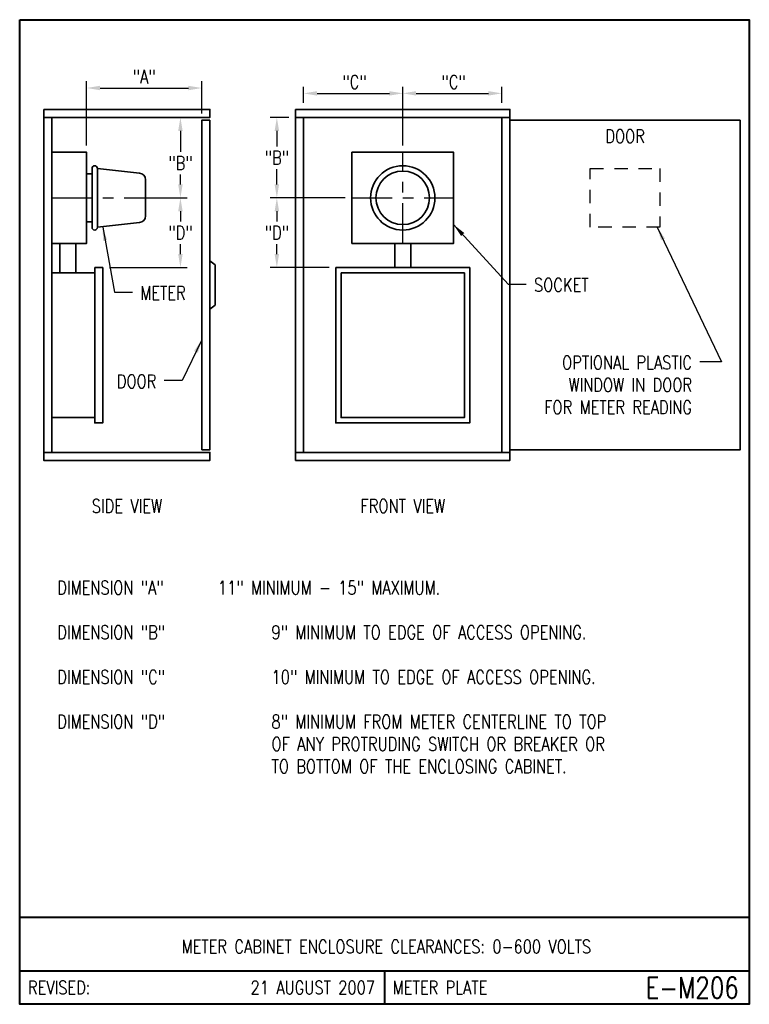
# Model space of a CAD drawing. Header units: inches. Extents: x 0 to 6.81, y 0 to 9.19.
import ezdxf
from ezdxf.enums import TextEntityAlignment as Align

# ---------------------------------------------------------------- set-up
doc = ezdxf.new("R2010")
doc.units = ezdxf.units.IN
doc.header["$LTSCALE"] = 0.5
doc.header["$MEASUREMENT"] = 0
doc.linetypes.add('CENTER2', pattern=[1.125, 0.75, -0.125, 0.125, -0.125])
doc.linetypes.add('HIDDEN', pattern=[0.375, 0.25, -0.125])
doc.layers.get('Defpoints').update_dxf_attribs({"color": 254})
for name, color, linetype, lineweight in [('E-DETL-1LINE', 4, 'Continuous', 35), ('E-DETL-TEXT', 3, 'Continuous', 35), ('E-DETL-TTLB', 2, 'Continuous', 40), ('E-DETL-TTLB-TEXT', 5, 'Continuous', 50)]:
    doc.layers.add(name, color=color, linetype=linetype, lineweight=lineweight)
doc.layers.add('E-DETL-FINE', color=8, linetype='Continuous')
doc.styles.add('ROMANS', font='romans.shx', dxfattribs={"height": 0.046875})
doc.styles.add('SansSerif', font='sanss___.ttf', dxfattribs={"height": 0.09375})
doc.styles.get("Standard").update_dxf_attribs({"font": 'romans.shx', "width": 0.8})
doc.dimstyles.get("Standard").update_dxf_attribs({"dimtxt": 0.18, "dimasz": 0.18, "dimexe": 0.18, "dimexo": 0.0625, "dimgap": 0.09, "dimtad": 0, "dimtih": 1, "dimtoh": 1, "dimdec": 4, "dimzin": 0, "dimdsep": 46, "dimtxsty": 'Standard', "dimcen": 0.09, "dimadec": 0, "dimazin": 0, "dimtfac": 1, "dimtdec": 4, "dimtofl": 0, "dimtmove": 0, "dimatfit": 3, "dimfxl": 0, "dimtolj": 1, "dimtzin": 0, "dimarcsym": 0})

# ---------------------------------------------------------------- blocks, each defined once
blk = doc.blocks.new('*D0')
at = {"layer": 'Defpoints', "color": 0}
for p in [(1.7, 8.55), (1.7, 8.25), (0.625, 7.95)]:
    blk.add_point(p, dxfattribs=at)
at = {"layer": 'E-DETL-TEXT', "color": 0, "lineweight": -2}
for p, q in [((0.625, 8.0125), (0.625, 8.6125)), ((0.75, 8.55), (1.575, 8.55)), ((1.7, 8.3125), (1.7, 8.6125))]:
    blk.add_line(p, q, dxfattribs=at)
at = {"layer": 'E-DETL-TEXT', "color": 0}
for points in [[(0.75, 8.5708), (0.75, 8.5292), (0.625, 8.55)], [(1.575, 8.5708), (1.575, 8.5292), (1.7, 8.55)]]:
    blk.add_solid(points, dxfattribs=at)
at = {"layer": 'E-DETL-TEXT', "color": 0, "insert": (1.1625, 8.6557), "char_height": 0.125, "attachment_point": 5}
blk.add_mtext('\\A1;"A"', dxfattribs=at)
blk = doc.blocks.new('*D1')
at = {"layer": 'Defpoints', "color": 0}
for p in [(3.575, 8.5), (2.65, 8.35), (3.575, 7.95)]:
    blk.add_point(p, dxfattribs=at)
at = {"layer": 'E-DETL-TEXT', "color": 0, "lineweight": -2}
for p, q in [((2.65, 8.4125), (2.65, 8.5625)), ((3.575, 8.0125), (3.575, 8.5625)), ((2.775, 8.5), (3.45, 8.5))]:
    blk.add_line(p, q, dxfattribs=at)
at = {"layer": 'E-DETL-TEXT', "color": 0}
for points in [[(2.775, 8.5208), (2.775, 8.4792), (2.65, 8.5)], [(3.45, 8.5208), (3.45, 8.4792), (3.575, 8.5)]]:
    blk.add_solid(points, dxfattribs=at)
at = {"layer": 'E-DETL-TEXT', "color": 0, "insert": (3.125, 8.6057), "char_height": 0.125, "attachment_point": 5}
blk.add_mtext('\\A1;"C"', dxfattribs=at)
blk = doc.blocks.new('*D2')
at = {"layer": 'Defpoints', "color": 0}
for p in [(4.5, 8.5), (4.5, 8.35), (3.575, 7.95)]:
    blk.add_point(p, dxfattribs=at)
at = {"layer": 'E-DETL-TEXT', "color": 0, "lineweight": -2}
for p, q in [((3.575, 8.0125), (3.575, 8.5625)), ((4.5, 8.4125), (4.5, 8.5625)), ((3.7, 8.5), (4.375, 8.5))]:
    blk.add_line(p, q, dxfattribs=at)
at = {"layer": 'E-DETL-TEXT', "color": 0}
for points in [[(3.7, 8.5208), (3.7, 8.4792), (3.575, 8.5)], [(4.375, 8.5208), (4.375, 8.4792), (4.5, 8.5)]]:
    blk.add_solid(points, dxfattribs=at)
at = {"layer": 'E-DETL-TEXT', "color": 0, "insert": (4.05, 8.6057), "char_height": 0.125, "attachment_point": 5}
blk.add_mtext('\\A1;"C"', dxfattribs=at)
blk = doc.blocks.new('*D3')
at = {"layer": 'Defpoints', "color": 0}
for p in [(1.375, 7.525), (0.775, 6.875), (1.5, 6.875)]:
    blk.add_point(p, dxfattribs=at)
at = {"layer": 'E-DETL-TEXT', "color": 0, "lineweight": -2}
for p, q in [((1.4375, 7.525), (1.5625, 7.525)), ((1.5, 7.4), (1.5, 7.3057)), ((1.5, 7), (1.5, 7.0943)), ((0.8375, 6.875), (1.5625, 6.875))]:
    blk.add_line(p, q, dxfattribs=at)
at = {"layer": 'E-DETL-TEXT', "color": 0}
for points in [[(1.4792, 7.4), (1.5208, 7.4), (1.5, 7.525)], [(1.4792, 7), (1.5208, 7), (1.5, 6.875)]]:
    blk.add_solid(points, dxfattribs=at)
at = {"layer": 'E-DETL-TEXT', "color": 0, "insert": (1.5, 7.2), "char_height": 0.125, "attachment_point": 5}
blk.add_mtext('\\A1;"D"', dxfattribs=at)
blk = doc.blocks.new('*D5')
at = {"layer": 'Defpoints', "color": 0}
for p in [(1.175, 8.275), (1.175, 7.525), (1.5, 7.525)]:
    blk.add_point(p, dxfattribs=at)
at = {"layer": 'E-DETL-TEXT', "color": 0, "lineweight": -2}
for p, q in [((1.2375, 8.275), (1.5625, 8.275)), ((1.5, 8.15), (1.5, 7.9557)), ((1.5, 7.65), (1.5, 7.7443)), ((1.2375, 7.525), (1.5625, 7.525))]:
    blk.add_line(p, q, dxfattribs=at)
at = {"layer": 'E-DETL-TEXT', "color": 0}
for points in [[(1.4792, 8.15), (1.5208, 8.15), (1.5, 8.275)], [(1.4792, 7.65), (1.5208, 7.65), (1.5, 7.525)]]:
    blk.add_solid(points, dxfattribs=at)
at = {"layer": 'E-DETL-TEXT', "color": 0, "insert": (1.5, 7.85), "char_height": 0.125, "attachment_point": 5}
blk.add_mtext('\\A1;"B"', dxfattribs=at)
blk = doc.blocks.new('*D6')
at = {"layer": 'Defpoints', "color": 0}
for p in [(2.575, 8.275), (2.4, 7.525), (3.1, 7.525)]:
    blk.add_point(p, dxfattribs=at)
at = {"layer": 'E-DETL-TEXT', "color": 0, "lineweight": -2}
for p, q in [((2.5125, 8.275), (2.3375, 8.275)), ((2.4, 8.15), (2.4, 8.0057)), ((2.4, 7.65), (2.4, 7.7943)), ((3.0375, 7.525), (2.3375, 7.525))]:
    blk.add_line(p, q, dxfattribs=at)
at = {"layer": 'E-DETL-TEXT', "color": 0}
for points in [[(2.3792, 8.15), (2.4208, 8.15), (2.4, 8.275)], [(2.3792, 7.65), (2.4208, 7.65), (2.4, 7.525)]]:
    blk.add_solid(points, dxfattribs=at)
at = {"layer": 'E-DETL-TEXT', "color": 0, "insert": (2.4, 7.9), "char_height": 0.125, "attachment_point": 5}
blk.add_mtext('\\A1;"B"', dxfattribs=at)
blk = doc.blocks.new('*D7')
at = {"layer": 'Defpoints', "color": 0}
for p in [(3.1, 7.525), (2.4, 6.875), (2.95, 6.875)]:
    blk.add_point(p, dxfattribs=at)
at = {"layer": 'E-DETL-TEXT', "color": 0, "lineweight": -2}
for p, q in [((3.0375, 7.525), (2.3375, 7.525)), ((2.4, 7.4), (2.4, 7.3057)), ((2.4, 7), (2.4, 7.0943)), ((2.8875, 6.875), (2.3375, 6.875))]:
    blk.add_line(p, q, dxfattribs=at)
at = {"layer": 'E-DETL-TEXT', "color": 0}
for points in [[(2.3792, 7.4), (2.4208, 7.4), (2.4, 7.525)], [(2.3792, 7), (2.4208, 7), (2.4, 6.875)]]:
    blk.add_solid(points, dxfattribs=at)
at = {"layer": 'E-DETL-TEXT', "color": 0, "insert": (2.4, 7.2), "char_height": 0.125, "attachment_point": 5}
blk.add_mtext('\\A1;"D"', dxfattribs=at)

msp = doc.modelspace()

# ---------------------------------------------------------------- linework, layer by layer
at = {"layer": 'E-DETL-1LINE'}
for points in [[(0.225, 8.35), (1.775, 8.35), (1.775, 8.275), (0.225, 8.275)], [(0.3, 8.275), (0.3, 5.15), (0.225, 5.15), (0.225, 8.275)], [(2.575, 8.35), (4.575, 8.35), (4.575, 8.275), (2.575, 8.275)], [(2.65, 8.275), (2.65, 5.15), (2.575, 5.15), (2.575, 8.275)], [(4.575, 8.275), (4.575, 5.15), (4.5, 5.15), (4.5, 8.275)], [(1.775, 8.25), (1.775, 5.175), (1.7, 5.175), (1.7, 8.25)], [(6.725, 8.25), (6.725, 5.175), (4.575, 5.175), (4.575, 8.25)], [(0.3, 7.95), (0.625, 7.95), (0.625, 7.1), (0.3, 7.1)], [(3.1, 7.95), (4.05, 7.95), (4.05, 7.1), (3.1, 7.1)], [(0.625, 7.75), (0.675, 7.75), (0.675, 7.3), (0.625, 7.3)], [(0.375, 7.1), (0.525, 7.1), (0.525, 6.825), (0.375, 6.825)], [(3.5, 7.1), (3.65, 7.1), (3.65, 6.875), (3.5, 6.875)], [(1.775, 6.9375), (1.825, 6.9), (1.825, 6.525), (1.775, 6.4875)], [(0.3, 6.825), (0.7, 6.825), (0.7, 5.475), (0.3, 5.475)], [(0.7, 6.875), (0.775, 6.875), (0.775, 5.425), (0.7, 5.425)], [(2.95, 6.875), (4.2, 6.875), (4.2, 5.425), (2.95, 5.425)], [(3, 6.825), (4.15, 6.825), (4.15, 5.475), (3, 5.475)], [(0.225, 5.15), (1.775, 5.15), (1.775, 5.075), (0.225, 5.075)], [(2.575, 5.15), (4.575, 5.15), (4.575, 5.075), (2.575, 5.075)]]:
    msp.add_lwpolyline(points, close=True, dxfattribs=at)
msp.add_lwpolyline([(0.675, 7.25), (0.675, 7.8, -1), (0.725, 7.8), (0.725, 7.25, -1)], format="xyb", close=True, dxfattribs=at)
msp.add_lwpolyline([(0.725, 7.8), (1.1194, 7.75618, -0.3821619), (1.175, 7.69406), (1.175, 7.35594, -0.3821619), (1.1194, 7.29382), (0.725, 7.25)], format="xyb", dxfattribs=at)
for radius in [0.3, 0.25]:
    msp.add_circle((3.575, 7.525), radius, dxfattribs=at)
at = {"layer": 'E-DETL-FINE', "linetype": 'CENTER2'}
for p, q in [((3.575, 7.1), (3.575, 7.95)), ((0.3, 7.525), (1.375, 7.525)), ((3.1, 7.525), (4.05, 7.525))]:
    msp.add_line(p, q, dxfattribs=at)
at = {"layer": 'E-DETL-FINE', "linetype": 'HIDDEN'}
msp.add_lwpolyline([(5.325, 7.8), (5.975, 7.8), (5.975, 7.25), (5.325, 7.25)], close=True, dxfattribs=at)
at = {"layer": 'E-DETL-TTLB'}
msp.add_lwpolyline([(0.00001, 9.1875), (6.80954, 9.1875), (6.80954, 0), (0, 0)], close=True, dxfattribs=at)
for points in [[(0, 0.8125), (6.80954, 0.8125)], [(0, 0.3125), (6.80954, 0.3125)], [(3.40477, 0.3125), (3.40477, 0)]]:
    msp.add_lwpolyline(points, dxfattribs=at)

# ---------------------------------------------------------------- texts
at = {"layer": 'E-DETL-TEXT', "style": 'ROMANS', "width": 0.8}
for s, p in [('REVISED:', (0.07725, 0.15625)), ('METER PLATE', (3.48202, 0.15625))]:
    msp.add_text(s, height=0.125, dxfattribs=at).set_placement(p, align=Align.MIDDLE_LEFT)
for s, height, p in [('21 AUGUST 2007', 0.125, (3.31597, 0.15625)), ('E-M206', 0.196851, (6.71141, 0.15625))]:
    msp.add_text(s, height=height, dxfattribs=at).set_placement(p, align=Align.MIDDLE_RIGHT)
at = {"layer": 'E-DETL-TEXT', "char_height": 0.125}
for s, insert, width, attachment_point in [('DOOR', (5.65, 8.1), 1.0554665, 5), ('SOCKET', (4.8, 6.775), 1.0554665, 1), ('METER', (1.125, 6.7), 1.0554665, 1), ('OPTIONAL PLASTIC\\PWINDOW IN DOOR\\PFOR METER READING', (6.275, 6.05), 1.7581818, 3), ('DOOR', (1.275, 5.875), 1.1054665, 3), ('SIDE VIEW', (1, 4.65), 1.1536958, 5), ('FRONT VIEW', (3.575, 4.65), 1.1536958, 5), ('DIMENSION "A"^I^I11" MINIMUM - 15" MAXIMUM.\\P\\PDIMENSION "B"^I^I9" MINIMUM TO EDGE OF ACCESS OPENING.\\P\\PDIMENSION "C"^I^I10" MINIMUM TO EDGE OF ACCESS OPENING.\\P\\PDIMENSION "D"^I^I8" MINIMUM FROM METER CENTERLINE TO TOP\\P ^I^I^I^IOF ANY PROTRUDING SWITCH OR BREAKER OR\\P ^I^I^I^ITO BOTTOM OF THE ENCLOSING CABINET.', (0.35, 3.95), 5.7367901, 1)]:
    msp.add_mtext(s, dxfattribs=dict(at, insert=insert, width=width, attachment_point=attachment_point))
at = {"layer": 'E-DETL-TTLB-TEXT', "style": 'ROMANS', "width": 0.8}
msp.add_text('METER CABINET ENCLOSURE CLEARANCES: 0-600 VOLTS', height=0.125, dxfattribs=at).set_placement((3.42173, 0.47644), align=Align.CENTER)

# ---------------------------------------------------------------- dimensions: what is measured, and where the dimension line sits
at = {"layer": 'E-DETL-TEXT'}
for base, p1, p2, text, picture, middle in [((1.7, 8.55), (0.625, 7.95), (1.7, 8.25), '"A"', '*D0', (1.1625, 8.55)), ((3.575, 8.5), (2.65, 8.35), (3.575, 7.95), '"C"', '*D1', (3.125, 8.5)), ((4.5, 8.5), (3.575, 7.95), (4.5, 8.35), '"C"', '*D2', (4.05, 8.5))]:
    dim = msp.add_linear_dim(base=base, p1=p1, p2=p2, text=text, dimstyle='Standard', override={"dimtxt": 0.125, "dimasz": 0.125, "dimexe": 0.0625, "dimgap": 0.03125, "dimtad": 1, "dimtih": 0, "dimtoh": 0, "dimzin": 1, "dimlunit": 4, "dimtxsty": 'Standard', "dimcen": 0, "dimtofl": 1, "dimfrac": 2}, dxfattribs=at)
    dim.commit()
    dim.dimension.update_dxf_attribs({"geometry": picture, "text_midpoint": middle, "dimtype": 160})
for base, p1, p2, text, picture, middle in [((1.5, 7.525), (1.175, 8.275), (1.175, 7.525), '"B"', '*D5', (1.5, 7.85)), ((2.4, 7.525), (2.575, 8.275), (3.1, 7.525), '"B"', '*D6', (2.4, 7.9)), ((1.5, 6.875), (1.375, 7.525), (0.775, 6.875), '"D"', '*D3', (1.5, 7.2)), ((2.4, 6.875), (3.1, 7.525), (2.95, 6.875), '"D"', '*D7', (2.4, 7.2))]:
    dim = msp.add_linear_dim(base=base, p1=p1, p2=p2, angle=270, text=text, dimstyle='Standard', override={"dimtxt": 0.125, "dimasz": 0.125, "dimexe": 0.0625, "dimgap": 0.03125, "dimtad": 1, "dimzin": 1, "dimlunit": 4, "dimcen": 0, "dimtofl": 1, "dimfrac": 2}, dxfattribs=at)
    dim.commit()
    dim.dimension.update_dxf_attribs({"geometry": picture, "text_midpoint": middle, "dimtype": 160})

# ---------------------------------------------------------------- leaders
for points in [[(4.05, 7.275), (4.55853, 6.72066), (4.72645, 6.72066)], [(0.775, 7.25), (0.88353, 6.64566), (1.05145, 6.64566)], [(5.95, 7.25), (6.55, 5.99566), (6.34855, 5.99566)], [(1.7, 6.2), (1.51647, 5.82066), (1.34855, 5.82066)]]:
    msp.add_leader(points, dimstyle='Standard', override={"dimtxt": 0.09375, "dimasz": 0.125, "dimexe": 0.0625, "dimgap": 0.03125, "dimtad": 0, "dimtih": 0, "dimtoh": 0, "dimzin": 1, "dimlunit": 4, "dimtxsty": 'SansSerif', "dimcen": 0, "dimtofl": 1, "dimfrac": 2}, dxfattribs=at)

doc.saveas('drawing.dxf')
